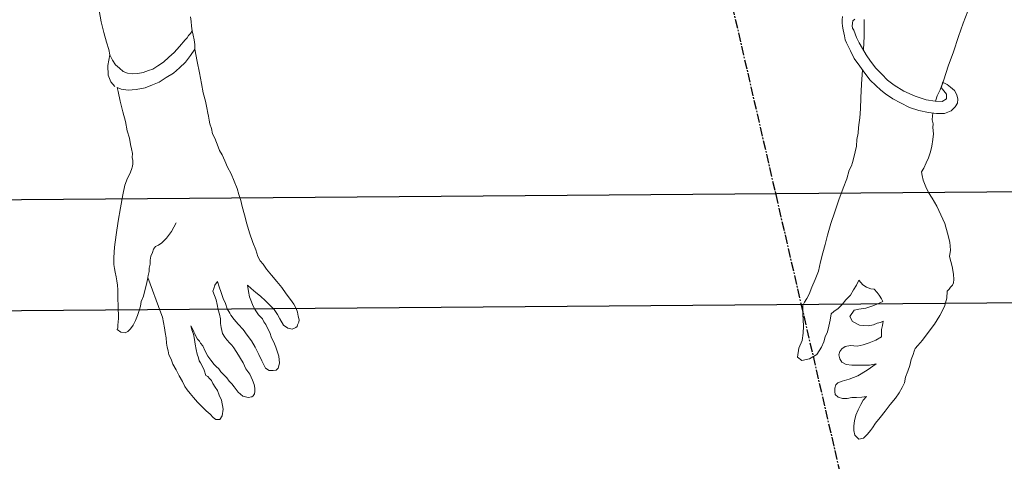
# Model space of a CAD drawing. Header units: millimetres. Extents: x 69081 to 158617, y -37521 to -9534.
# Tile 120 of 256: x 112634 to 112698, y -20127 to -20099. Entities that reach past the tile are written whole.
import ezdxf

# ---------------------------------------------------------------- set-up
doc = ezdxf.new("R2010")
doc.units = ezdxf.units.MM
doc.linetypes.add('DO', pattern=[0.8, 0.6, -0.1, 0, -0.1])
doc.layers.add('!TECHNOLOGIA LP', color=8, linetype='Continuous', lineweight=18)
doc.layers.add('urządzenia', color=2, linetype='Continuous', lineweight=30)
doc.layers.add('A-OSI', color=8, linetype='DO')
doc.layers.add('A-SCI', color=7, linetype='Continuous')

# ---------------------------------------------------------------- blocks, each defined once
blk = doc.blocks.new('baba3')
at = {"layer": '!TECHNOLOGIA LP', "linetype": 'Continuous'}
for p, q in [((-16.93, 31.692), (-16.18, 32.074)), ((-17.78, 31.321), (-16.93, 31.692)), ((-22.093, 30.891), (-22.314, 30.71)), ((-21.836, 30.916), (-22.093, 30.891)), ((-21.534, 30.886), (-21.836, 30.916)), ((-21.242, 30.755), (-21.534, 30.886)), ((-21.011, 30.528), (-21.242, 30.755)), ((-19.643, 30.492), (-18.737, 30.909)), ((-18.737, 30.909), (-17.78, 31.321)), ((-22.546, 30.429), (-22.692, 29.986)), ((-22.314, 30.71), (-22.546, 30.429)), ((-21.887, 29.905), (-21.756, 30.197)), ((-21.756, 30.197), (-21.449, 30.217)), ((-21.449, 30.217), (-20.971, 29.914)), ((-21.132, 29.829), (-20.493, 30.12)), ((-20.83, 30.307), (-21.011, 30.528)), ((-20.654, 30.035), (-20.83, 30.307)), ((-20.493, 30.12), (-19.643, 30.492)), ((-33.983, 29.397), (-33.867, 29.538)), ((-33.867, 29.538), (-33.706, 29.623)), ((-33.706, 29.623), (-33.5, 29.653)), ((-33.5, 29.653), (-33.143, 29.668)), ((-33.143, 29.668), (-32.64, 29.617)), ((-32.64, 29.617), (-31.991, 29.501)), ((-31.991, 29.501), (-31.573, 29.611)), ((-31.573, 29.611), (-31.065, 29.611)), ((-31.065, 29.611), (-30.466, 29.5)), ((-30.466, 29.5), (-29.817, 29.383)), ((-22.692, 29.986), (-22.642, 29.473)), ((-22.642, 29.473), (-22.542, 28.955)), ((-21.832, 29.442), (-21.887, 29.905)), ((-21.836, 29.47), (-21.777, 29.487)), ((-21.777, 29.487), (-21.51, 29.613)), ((-21.51, 29.613), (-21.132, 29.829)), ((-20.971, 29.914), (-20.866, 29.955)), ((-20.866, 29.955), (-20.76, 29.995)), ((-20.76, 29.995), (-20.705, 30.04)), ((-20.705, 30.04), (-20.654, 30.035)), ((-35.745, 28.558), (-35.201, 28.91)), ((-35.201, 28.91), (-34.673, 29.111)), ((-34.673, 29.111), (-34.21, 29.166)), ((-34.21, 29.166), (-34.094, 29.306)), ((-34.094, 29.306), (-33.983, 29.397)), ((-29.817, 29.383), (-29.229, 29.172)), ((-29.229, 29.172), (-28.64, 28.96)), ((-28.64, 28.96), (-28.107, 28.703)), ((-25.466, 28.69), (-25.093, 28.856)), ((-25.093, 28.856), (-24.726, 28.972)), ((-24.726, 28.972), (-24.308, 29.082)), ((-24.308, 29.082), (-23.946, 29.147)), ((-23.946, 29.147), (-23.538, 29.157)), ((-23.538, 29.157), (-23.281, 29.182)), ((-23.281, 29.182), (-23.03, 29.156)), ((-23.03, 29.156), (-22.773, 29.181)), ((-22.773, 29.181), (-22.596, 29.232)), ((-22.542, 28.955), (-22.351, 28.326)), ((-21.687, 28.868), (-21.832, 29.442)), ((-21.401, 28.179), (-21.687, 28.868)), ((-36.294, 28.156), (-35.745, 28.558)), ((-28.107, 28.703), (-27.72, 28.511)), ((-27.72, 28.511), (-27.327, 28.37)), ((-27.327, 28.37), (-26.885, 28.224)), ((-26.885, 28.224), (-26.583, 28.193)), ((-26.583, 28.193), (-26.331, 28.168)), ((-26.331, 28.168), (-26.11, 28.349)), ((-26.11, 28.349), (-25.788, 28.52)), ((-25.788, 28.52), (-25.466, 28.69)), ((-22.351, 28.326), (-22.105, 27.742)), ((-21.014, 27.479), (-21.401, 28.179)), ((-37.245, 27.286), (-36.797, 27.699)), ((-36.797, 27.699), (-36.294, 28.156)), ((-22.105, 27.742), (-21.754, 27.198)), ((-37.754, 26.779), (-37.583, 26.965)), ((-37.583, 26.965), (-37.245, 27.286)), ((-21.754, 27.198), (-21.447, 26.71)), ((-20.566, 26.875), (-21.014, 27.479)), ((-39.188, 26.161), (-38.816, 26.327)), ((-38.816, 26.327), (-38.449, 26.442)), ((-38.449, 26.442), (-38.126, 26.613)), ((-38.126, 26.613), (-37.915, 26.693)), ((-37.915, 26.693), (-37.754, 26.779)), ((-21.447, 26.71), (-21.085, 26.267)), ((-21.085, 26.267), (-20.809, 25.985)), ((-20.199, 26.482), (-20.566, 26.875)), ((-19.777, 26.135), (-20.199, 26.482)), ((-40.527, 25.483), (-40.2, 25.704)), ((-40.2, 25.704), (-39.928, 25.88)), ((-39.928, 25.88), (-39.561, 25.995)), ((-39.561, 25.995), (-39.188, 26.161)), ((-20.809, 25.985), (-20.482, 25.698)), ((-20.482, 25.698), (-20.11, 25.355)), ((-19.355, 25.787), (-19.777, 26.135)), ((-18.877, 25.485), (-19.355, 25.787)), ((-41.252, 24.844), (-40.86, 25.211)), ((-40.86, 25.211), (-40.527, 25.483)), ((-20.11, 25.355), (-19.632, 25.053)), ((-19.632, 25.053), (-19.154, 24.751)), ((-18.444, 25.238), (-18.877, 25.485)), ((-18.007, 25.041), (-18.444, 25.238)), ((-17.227, 25.217), (-18.111, 25.088)), ((-17.62, 24.85), (-18.007, 25.041)), ((-16.15, 25.312), (-17.227, 25.217)), ((-42.038, 24.111), (-41.645, 24.477)), ((-41.645, 24.477), (-41.252, 24.844)), ((-36.8, 24.65), (-36.991, 24.262)), ((-36.593, 24.68), (-36.8, 24.65)), ((-36.337, 24.705), (-36.593, 24.68)), ((-36.075, 24.78), (-36.337, 24.705)), ((-35.813, 24.855), (-36.075, 24.78)), ((-35.98, 24.211), (-35.904, 24.458)), ((-35.904, 24.458), (-35.884, 24.659)), ((-35.884, 24.659), (-35.813, 24.855)), ((-34.747, 24.341), (-34.853, 23.793)), ((-34.535, 24.929), (-34.747, 24.341)), ((-34.339, 24.859), (-34.535, 24.929)), ((-34.098, 24.733), (-34.339, 24.859)), ((-33.907, 24.612), (-34.098, 24.733)), ((-33.67, 24.436), (-33.907, 24.612)), ((-33.64, 24.229), (-33.67, 24.436)), ((-23.109, 24.336), (-23.472, 24.271)), ((-22.797, 24.406), (-23.109, 24.336)), ((-22.485, 24.477), (-22.797, 24.406)), ((-21.917, 24.572), (-22.485, 24.477)), ((-21.197, 24.652), (-21.917, 24.572)), ((-20.322, 24.767), (-21.197, 24.652)), ((-19.408, 24.911), (-20.322, 24.767)), ((-19.154, 24.751), (-18.626, 24.443)), ((-18.626, 24.443), (-18.088, 24.237)), ((-17.278, 24.714), (-17.62, 24.85)), ((-17.031, 24.638), (-17.278, 24.714)), ((-16.785, 24.562), (-17.031, 24.638)), ((-16.639, 24.497), (-16.785, 24.562)), ((-16.488, 24.482), (-16.639, 24.497)), ((-16.176, 24.552), (-16.488, 24.482)), ((-16.06, 24.693), (-16.176, 24.552)), ((-42.652, 23.563), (-42.375, 23.789)), ((-42.375, 23.789), (-42.038, 24.111)), ((-38.526, 24.163), (-38.894, 23.539)), ((-38.572, 23.71), (-38.526, 24.163)), ((-38.532, 23.096), (-38.572, 23.71)), ((-37.138, 23.82), (-37.228, 23.422)), ((-36.991, 24.262), (-37.138, 23.82)), ((-36.015, 23.859), (-35.98, 24.211)), ((-35.92, 23.29), (-36.015, 23.859)), ((-34.853, 23.793), (-34.899, 23.34)), ((-33.515, 23.963), (-33.64, 24.229)), ((-33.334, 23.741), (-33.515, 23.963)), ((-33.002, 23.504), (-33.334, 23.741)), ((-25.354, 23.749), (-25.565, 23.669)), ((-25.037, 23.87), (-25.354, 23.749)), ((-24.669, 23.985), (-25.037, 23.87)), ((-24.302, 24.101), (-24.669, 23.985)), ((-23.889, 24.161), (-24.302, 24.101)), ((-23.472, 24.271), (-23.889, 24.161)), ((-18.088, 24.237), (-17.55, 24.03)), ((-17.55, 24.03), (-17.354, 23.959)), ((-17.354, 23.959), (-17.102, 23.934)), ((-17.102, 23.934), (-16.901, 23.914)), ((-16.901, 23.914), (-16.7, 23.893)), ((-16.7, 23.893), (-16.448, 23.868)), ((-16.448, 23.868), (-16.247, 23.848)), ((-16.247, 23.848), (-16.041, 23.878)), ((-16.041, 23.878), (-15.834, 23.908)), ((-43.277, 22.914), (-43.045, 23.196)), ((-43.045, 23.196), (-42.818, 23.427)), ((-42.818, 23.427), (-42.652, 23.563)), ((-40.816, 23.123), (-41.088, 22.947)), ((-40.589, 23.355), (-40.816, 23.123)), ((-40.62, 23.053), (-40.589, 23.355)), ((-40.605, 22.695), (-40.62, 23.053)), ((-38.894, 23.539), (-39.211, 22.911)), ((-38.482, 22.583), (-38.532, 23.096)), ((-37.228, 23.422), (-37.269, 23.02)), ((-35.659, 22.857), (-35.92, 23.29)), ((-34.899, 23.34), (-34.929, 23.038)), ((-33.928, 22.886), (-33.601, 23.107)), ((-33.601, 23.107), (-33.324, 23.333)), ((-33.324, 23.333), (-33.002, 23.504)), ((-26.366, 23.292), (-26.955, 22.996)), ((-25.837, 23.493), (-26.366, 23.292)), ((-25.565, 23.669), (-25.837, 23.493)), ((-43.307, 22.612), (-43.277, 22.914)), ((-43.026, 22.381), (-43.307, 22.612)), ((-42.105, 22.44), (-42.417, 22.37)), ((-41.737, 22.556), (-42.105, 22.44)), ((-41.415, 22.726), (-41.737, 22.556)), ((-41.088, 22.947), (-41.415, 22.726)), ((-40.585, 22.389), (-40.605, 22.695)), ((-39.211, 22.911), (-39.373, 22.317)), ((-38.417, 22.221), (-38.482, 22.583)), ((-37.269, 23.02), (-37.209, 22.607)), ((-37.209, 22.607), (-37.244, 22.255)), ((-35.317, 22.721), (-35.659, 22.857)), ((-34.929, 23.038), (-35.317, 22.721)), ((-34.497, 22.283), (-34.215, 22.559)), ((-34.215, 22.559), (-33.928, 22.886)), ((-27.699, 22.665), (-28.444, 22.333)), ((-26.955, 22.996), (-27.699, 22.665)), ((-42.724, 22.35), (-43.026, 22.381)), ((-42.417, 22.37), (-42.724, 22.35)), ((-40.616, 22.087), (-40.585, 22.389)), ((-40.596, 21.78), (-40.616, 22.087)), ((-40.47, 21.513), (-40.596, 21.78)), ((-39.469, 21.869), (-39.549, 21.573)), ((-39.373, 22.317), (-39.469, 21.869)), ((-38.241, 21.949), (-38.417, 22.221)), ((-38, 21.823), (-38.241, 21.949)), ((-37.748, 21.798), (-38, 21.823)), ((-37.537, 21.878), (-37.748, 21.798)), ((-37.37, 22.014), (-37.537, 21.878)), ((-37.244, 22.255), (-37.37, 22.014)), ((-34.91, 21.715), (-34.729, 22.001)), ((-34.729, 22.001), (-34.497, 22.283)), ((-29.189, 22.002), (-29.929, 21.721)), ((-28.444, 22.333), (-29.189, 22.002)), ((-40.284, 21.342), (-40.47, 21.513)), ((-40.083, 21.321), (-40.284, 21.342)), ((-39.877, 21.351), (-40.083, 21.321)), ((-39.665, 21.432), (-39.877, 21.351)), ((-39.549, 21.573), (-39.665, 21.432)), ((-36.506, 21.012), (-36.184, 21.182)), ((-36.184, 21.182), (-35.816, 21.298)), ((-35.816, 21.298), (-35.449, 21.413)), ((-35.449, 21.413), (-35.031, 21.524)), ((-35.031, 21.524), (-34.91, 21.715)), ((-31.036, 21.324), (-31.615, 21.128)), ((-30.508, 21.525), (-31.036, 21.324)), ((-29.929, 21.721), (-30.508, 21.525)), ((-37.588, 20.358), (-37.367, 20.539)), ((-37.367, 20.539), (-37.145, 20.72)), ((-37.145, 20.72), (-36.823, 20.891)), ((-36.823, 20.891), (-36.506, 21.012)), ((-32.728, 20.681), (-33.211, 20.425)), ((-32.194, 20.933), (-32.728, 20.681)), ((-31.615, 21.128), (-32.194, 20.933)), ((-37.891, 19.372), (-37.84, 19.876)), ((-37.84, 19.876), (-37.588, 20.358)), ((-34.132, 19.857), (-34.348, 19.727)), ((-33.91, 20.038), (-34.132, 19.857)), ((-33.639, 20.214), (-33.91, 20.038)), ((-33.211, 20.425), (-33.639, 20.214)), ((-37.665, 19.096), (-37.891, 19.372)), ((-37.091, 19.241), (-37.665, 19.096)), ((-36.608, 19.497), (-37.091, 19.241)), ((-36.14, 19.602), (-36.608, 19.497)), ((-35.677, 19.657), (-36.14, 19.602)), ((-35.269, 19.667), (-35.677, 19.657)), ((-34.912, 19.682), (-35.269, 19.667)), ((-34.605, 19.702), (-34.912, 19.682)), ((-34.348, 19.727), (-34.605, 19.702)), ((-33.023, -13.492), (-32.947, -13.246)), ((-32.947, -13.246), (-32.887, -13.15)), ((-32.887, -13.15), (-32.781, -13.11)), ((-32.781, -13.11), (-32.62, -13.024)), ((-32.62, -13.024), (-32.464, -12.989)), ((-32.464, -12.989), (-32.212, -13.015)), ((-32.212, -13.015), (-31.961, -13.04)), ((-31.961, -13.04), (-31.714, -13.116)), ((-31.714, -13.116), (-31.422, -13.247)), ((-31.422, -13.247), (-31.085, -13.433)), ((-31.085, -13.433), (-30.703, -13.675)), ((-32.947, -13.754), (-33.023, -13.492)), ((-32.721, -14.031), (-32.947, -13.754)), ((-32.284, -14.227), (-32.721, -14.031)), ((-30.703, -13.675), (-30.271, -13.922)), ((-30.271, -13.922), (-29.843, -14.219)), ((-35.59, -14.758), (-35.474, -14.617)), ((-35.474, -14.617), (-35.157, -14.497)), ((-35.157, -14.497), (-34.699, -14.492)), ((-34.699, -14.492), (-34.105, -14.653)), ((-34.105, -14.653), (-33.758, -14.739)), ((-31.992, -14.358), (-32.284, -14.227)), ((-31.655, -14.545), (-31.992, -14.358)), ((-31.373, -14.776), (-31.655, -14.545)), ((-29.843, -14.219), (-29.416, -14.516)), ((-29.416, -14.516), (-28.989, -14.814)), ((-35.61, -14.959), (-35.59, -14.758)), ((-35.585, -15.216), (-35.61, -14.959)), ((-35.404, -15.437), (-35.585, -15.216)), ((-33.758, -14.739), (-33.467, -14.87)), ((-33.467, -14.87), (-33.119, -14.956)), ((-33.119, -14.956), (-32.828, -15.087)), ((-32.828, -15.087), (-32.581, -15.163)), ((-32.581, -15.163), (-32.39, -15.284)), ((-32.39, -15.284), (-32.194, -15.354)), ((-32.194, -15.354), (-32.053, -15.47)), ((-31.047, -15.064), (-31.373, -14.776)), ((-30.72, -15.351), (-31.047, -15.064)), ((-30.443, -15.633), (-30.72, -15.351)), ((-28.989, -14.814), (-28.652, -15)), ((-28.652, -15), (-28.415, -15.176)), ((-28.415, -15.176), (-28.124, -15.307)), ((-28.124, -15.307), (-27.676, -15.403)), ((-34.916, -15.639), (-35.404, -15.437)), ((-34.474, -15.785), (-34.916, -15.639)), ((-33.986, -15.987), (-34.474, -15.785)), ((-33.548, -16.183), (-33.986, -15.987)), ((-32.053, -15.47), (-31.912, -15.586)), ((-31.912, -15.586), (-31.767, -15.652)), ((-31.767, -15.652), (-31.575, -15.773)), ((-31.575, -15.773), (-31.284, -15.904)), ((-31.284, -15.904), (-31.037, -15.979)), ((-31.037, -15.979), (-30.69, -16.065)), ((-30.167, -15.915), (-30.443, -15.633)), ((-29.936, -16.141), (-30.167, -15.915)), ((-27.676, -15.403), (-27.183, -15.555)), ((-27.183, -15.555), (-26.539, -15.721)), ((-26.539, -15.721), (-25.94, -15.833)), ((-25.94, -15.833), (-25.342, -15.944)), ((-25.342, -15.944), (-24.793, -16.05)), ((-37.212, -16.729), (-37.186, -16.477)), ((-37.186, -16.477), (-37.126, -16.382)), ((-37.126, -16.382), (-37.015, -16.291)), ((-37.015, -16.291), (-36.859, -16.256)), ((-36.859, -16.256), (-36.653, -16.226)), ((-36.653, -16.226), (-36.401, -16.252)), ((-36.401, -16.252), (-36.104, -16.332)), ((-36.104, -16.332), (-35.712, -16.473)), ((-35.712, -16.473), (-35.33, -16.715)), ((-33.166, -16.425), (-33.548, -16.183)), ((-32.784, -16.667), (-33.166, -16.425)), ((-30.69, -16.065), (-30.338, -16.101)), ((-30.338, -16.101), (-29.936, -16.141)), ((-24.793, -16.05), (-24.391, -16.09)), ((-24.391, -16.09), (-23.993, -16.181)), ((-23.993, -16.181), (-23.596, -16.272)), ((-23.596, -16.272), (-23.103, -16.424)), ((-23.103, -16.424), (-22.61, -16.575)), ((-22.61, -16.575), (-22.173, -16.772)), ((-37.091, -17.046), (-37.212, -16.729)), ((-36.815, -17.328), (-37.091, -17.046)), ((-35.33, -16.715), (-35.134, -16.786)), ((-35.134, -16.786), (-34.937, -16.857)), ((-34.937, -16.857), (-34.646, -16.988)), ((-34.646, -16.988), (-34.404, -17.114)), ((-34.404, -17.114), (-34.163, -17.24)), ((-34.163, -17.24), (-33.921, -17.366)), ((-32.407, -16.959), (-32.784, -16.667)), ((-32.075, -17.196), (-32.407, -16.959)), ((-31.788, -17.377), (-32.075, -17.196)), ((-22.173, -16.772), (-21.73, -16.918)), ((-21.73, -16.918), (-21.338, -17.059)), ((-21.338, -17.059), (-21.046, -17.19)), ((-21.046, -17.19), (-20.799, -17.266)), ((-20.799, -17.266), (-21.046, -17.19)), ((-20.799, -17.266), (-20.503, -17.347)), ((-20.503, -17.347), (-20.799, -17.266)), ((-36.432, -17.57), (-36.815, -17.328)), ((-36.241, -17.691), (-36.432, -17.57)), ((-36.055, -17.862), (-36.241, -17.691)), ((-35.814, -17.988), (-36.055, -17.862)), ((-33.921, -17.366), (-33.73, -17.486)), ((-33.73, -17.486), (-33.59, -17.602)), ((-33.59, -17.602), (-33.353, -17.779)), ((-33.353, -17.779), (-33.162, -17.899)), ((-33.162, -17.899), (-32.921, -18.025)), ((-31.642, -17.443), (-31.788, -17.377)), ((-31.351, -17.574), (-31.642, -17.443)), ((-31.003, -17.66), (-31.351, -17.574)), ((-30.661, -17.796), (-31.003, -17.66)), ((-30.264, -17.887), (-30.661, -17.796)), ((-29.867, -17.978), (-30.264, -17.887)), ((-20.503, -17.347), (-20.206, -17.427)), ((-20.206, -17.427), (-20.503, -17.347)), ((-20.206, -17.427), (-19.914, -17.558)), ((-19.914, -17.558), (-20.206, -17.427)), ((-19.914, -17.558), (-19.562, -17.594)), ((-19.562, -17.594), (-19.914, -17.558)), ((-19.562, -17.594), (-19.265, -17.675)), ((-19.265, -17.675), (-19.562, -17.594)), ((-19.265, -17.675), (-19.014, -17.7)), ((-19.014, -17.7), (-19.265, -17.675)), ((-19.014, -17.7), (-18.762, -17.725)), ((-18.762, -17.725), (-19.014, -17.7)), ((-18.762, -17.725), (-18.561, -17.746)), ((-18.561, -17.746), (-18.209, -17.781)), ((-18.209, -17.781), (-17.756, -17.827)), ((-17.756, -17.827), (-17.207, -17.933)), ((-38.476, -18.685), (-38.255, -18.504)), ((-38.255, -18.504), (-37.837, -18.394)), ((-37.837, -18.394), (-37.233, -18.455)), ((-37.233, -18.455), (-36.891, -18.591)), ((-35.628, -18.159), (-35.814, -17.988)), ((-35.391, -18.335), (-35.628, -18.159)), ((-35.2, -18.456), (-35.391, -18.335)), ((-35.014, -18.628), (-35.2, -18.456)), ((-32.921, -18.025), (-32.518, -18.066)), ((-32.518, -18.066), (-32.267, -18.091)), ((-32.267, -18.091), (-31.96, -18.072)), ((-31.96, -18.072), (-31.658, -18.102)), ((-31.658, -18.102), (-31.361, -18.183)), ((-31.361, -18.183), (-31.009, -18.218)), ((-31.009, -18.218), (-30.707, -18.249)), ((-30.707, -18.249), (-30.41, -18.329)), ((-30.41, -18.329), (-30.114, -18.41)), ((-30.114, -18.41), (-29.952, -18.325)), ((-29.952, -18.325), (-29.741, -18.244)), ((-29.52, -18.064), (-29.867, -17.978)), ((-29.741, -18.244), (-29.52, -18.064)), ((-17.207, -17.933), (-16.604, -17.994)), ((-16.604, -17.994), (-15.899, -18.065)), ((-15.899, -18.065), (-15.145, -18.141)), ((-15.145, -18.141), (-14.34, -18.222)), ((-14.727, -18.539), (-15.12, -18.906)), ((-14.34, -18.222), (-14.727, -18.539)), ((-14.34, -18.222), (-14.033, -18.202)), ((-14.033, -18.202), (-14.34, -18.222)), ((-14.033, -18.202), (-13.731, -18.233)), ((-13.731, -18.233), (-14.033, -18.202)), ((-13.731, -18.233), (-13.429, -18.263)), ((-13.429, -18.263), (-13.731, -18.233)), ((-13.429, -18.263), (-13.127, -18.294)), ((-13.127, -18.294), (-13.429, -18.263)), ((-13.409, -18.57), (-13.293, -18.429)), ((-13.293, -18.429), (-13.127, -18.294)), ((-13.127, -18.294), (-12.825, -18.324)), ((-12.825, -18.324), (-12.518, -18.304)), ((-12.518, -18.304), (-12.217, -18.335)), ((-38.451, -18.942), (-38.476, -18.685)), ((-38.315, -19.108), (-38.451, -18.942)), ((-38.079, -19.284), (-38.315, -19.108)), ((-36.891, -18.591), (-36.594, -18.671)), ((-36.594, -18.671), (-36.353, -18.797)), ((-36.353, -18.797), (-36.111, -18.923)), ((-36.111, -18.923), (-35.915, -18.994)), ((-35.915, -18.994), (-35.774, -19.11)), ((-35.774, -19.11), (-35.634, -19.226)), ((-34.874, -18.743), (-35.014, -18.628)), ((-34.587, -18.925), (-34.874, -18.743)), ((-34.3, -19.106), (-34.587, -18.925)), ((-33.958, -19.242), (-34.3, -19.106)), ((-15.12, -18.906), (-15.468, -19.328)), ((-14.084, -19.213), (-13.686, -18.796)), ((-13.686, -18.796), (-13.57, -18.655)), ((-13.57, -18.655), (-13.409, -18.57)), ((-37.848, -19.511), (-38.079, -19.284)), ((-37.521, -19.798), (-37.848, -19.511)), ((-37.239, -20.029), (-37.521, -19.798)), ((-35.634, -19.226), (-35.543, -19.337)), ((-35.543, -19.337), (-35.196, -19.422)), ((-35.196, -19.422), (-34.95, -19.498)), ((-34.95, -19.498), (-34.708, -19.624)), ((-34.708, -19.624), (-34.562, -19.69)), ((-34.562, -19.69), (-34.361, -19.71)), ((-34.361, -19.71), (-34.115, -19.785)), ((-34.115, -19.785), (-33.813, -19.816)), ((-33.616, -19.378), (-33.958, -19.242)), ((-33.813, -19.816), (-33.461, -19.851)), ((-33.425, -19.499), (-33.616, -19.378)), ((-33.279, -19.565), (-33.425, -19.499)), ((-33.138, -19.681), (-33.279, -19.565)), ((-32.993, -19.746), (-33.138, -19.681)), ((-32.796, -19.817), (-32.993, -19.746)), ((-32.651, -19.882), (-32.796, -19.817)), ((-15.765, -19.755), (-16.017, -20.238)), ((-15.468, -19.328), (-15.765, -19.755)), ((-14.719, -19.963), (-14.426, -19.586)), ((-14.426, -19.586), (-14.084, -19.213)), ((-36.908, -20.266), (-37.239, -20.029)), ((-36.621, -20.448), (-36.908, -20.266)), ((-36.385, -20.624), (-36.621, -20.448)), ((-33.461, -19.851), (-33.159, -19.882)), ((-33.159, -19.882), (-32.807, -19.917)), ((-32.807, -19.917), (-32.51, -19.998)), ((-32.454, -19.953), (-32.651, -19.882)), ((-32.51, -19.998), (-32.258, -20.024)), ((-32.258, -20.024), (-32.454, -19.953)), ((-25.486, -20.401), (-26.03, -20.753)), ((-16.017, -20.238), (-16.269, -20.721)), ((-15.202, -20.727), (-15.011, -20.34)), ((-15.011, -20.34), (-14.719, -19.963)), ((-36.143, -20.75), (-36.385, -20.624)), ((-35.801, -20.886), (-36.143, -20.75)), ((-35.414, -21.078), (-35.801, -20.886)), ((-35.022, -21.219), (-35.414, -21.078)), ((-26.423, -21.12), (-26.71, -21.447)), ((-26.03, -20.753), (-26.423, -21.12)), ((-16.269, -20.721), (-16.415, -21.164)), ((-15.469, -21.361), (-15.389, -21.064)), ((-15.389, -21.064), (-15.202, -20.727)), ((-34.634, -21.41), (-35.022, -21.219)), ((-34.287, -21.496), (-34.634, -21.41)), ((-33.995, -21.627), (-34.287, -21.496)), ((-33.744, -21.652), (-33.995, -21.627)), ((-33.492, -21.678), (-33.744, -21.652)), ((-33.241, -21.703), (-33.492, -21.678)), ((-32.884, -21.688), (-33.241, -21.703)), ((-32.531, -21.724), (-32.884, -21.688)), ((-32.23, -21.754), (-32.531, -21.724)), ((-31.877, -21.79), (-32.23, -21.754)), ((-26.836, -21.688), (-26.906, -21.885)), ((-26.71, -21.447), (-26.836, -21.688)), ((-16.566, -21.657), (-16.627, -22.26)), ((-16.415, -21.164), (-16.566, -21.657)), ((-15.591, -22.06), (-15.555, -21.708)), ((-15.555, -21.708), (-15.469, -21.361)), ((-31.525, -21.825), (-31.877, -21.79)), ((-31.228, -21.906), (-31.525, -21.825)), ((-28.872, -22.547), (-31.228, -21.906)), ((-28.28, -22.407), (-28.487, -22.437)), ((-28.019, -22.331), (-28.28, -22.407)), ((-27.762, -22.307), (-28.019, -22.331)), ((-27.5, -22.231), (-27.762, -22.307)), ((-27.284, -22.101), (-27.5, -22.231)), ((-27.072, -22.02), (-27.284, -22.101)), ((-26.906, -21.885), (-27.072, -22.02)), ((-16.627, -22.26), (-16.628, -22.769)), ((-15.576, -22.417), (-15.591, -22.06)), ((-30.062, -22.939), (-30.384, -23.109)), ((-29.695, -22.823), (-30.062, -22.939)), ((-29.377, -22.703), (-29.695, -22.823)), ((-29.01, -22.587), (-29.377, -22.703)), ((-28.748, -22.512), (-29.01, -22.587)), ((-28.487, -22.437), (-28.748, -22.512)), ((-22.052, -23.136), (-21.785, -23.011)), ((-21.785, -23.011), (-21.574, -22.931)), ((-21.574, -22.931), (-21.418, -22.895)), ((-21.418, -22.895), (-21.212, -22.865)), ((-21.212, -22.865), (-21.01, -22.886)), ((-21.01, -22.886), (-20.754, -22.861)), ((-20.754, -22.861), (-20.452, -22.891)), ((-20.15, -22.922), (-20.452, -22.891)), ((-19.747, -22.962), (-20.15, -22.922)), ((-19.249, -23.063), (-19.747, -22.962)), ((-16.628, -22.769), (-16.523, -23.237)), ((-15.506, -22.729), (-15.576, -22.417)), ((-15.38, -22.996), (-15.506, -22.729)), ((-15.149, -23.223), (-15.38, -22.996)), ((-31.602, -23.596), (-31.874, -23.772)), ((-31.28, -23.426), (-31.602, -23.596)), ((-30.963, -23.305), (-31.28, -23.426)), ((-30.696, -23.18), (-30.963, -23.305)), ((-30.384, -23.109), (-30.696, -23.18)), ((-23.381, -23.714), (-22.752, -23.523)), ((-22.752, -23.523), (-22.324, -23.312)), ((-22.324, -23.312), (-22.052, -23.136)), ((-18.646, -23.124), (-19.249, -23.063)), ((-17.997, -23.24), (-18.646, -23.124)), ((-17.297, -23.362), (-17.997, -23.24)), ((-16.643, -23.428), (-17.297, -23.362)), ((-16.387, -23.474), (-16.643, -23.428)), ((-16.523, -23.237), (-16.387, -23.474)), ((-16.306, -23.614), (-15.975, -23.851)), ((-14.918, -23.449), (-15.149, -23.223)), ((-14.581, -23.636), (-14.918, -23.449)), ((-14.239, -23.772), (-14.581, -23.636)), ((-32.267, -24.139), (-32.337, -24.335)), ((-32.095, -23.953), (-32.267, -24.139)), ((-31.874, -23.772), (-32.095, -23.953)), ((-25.937, -24.371), (-25.052, -24.155)), ((-25.052, -24.155), (-24.216, -23.935)), ((-24.216, -23.935), (-23.381, -23.714)), ((-15.975, -23.851), (-15.532, -23.997)), ((-15.532, -23.997), (-14.918, -23.957)), ((-14.918, -23.957), (-14.239, -23.772)), ((-13.887, -23.807), (-14.239, -23.772)), ((-13.388, -23.908), (-13.887, -23.807)), ((-12.74, -24.025), (-13.388, -23.908)), ((-12.04, -24.146), (-12.74, -24.025)), ((-11.286, -24.222), (-12.04, -24.146)), ((-32.337, -24.335), (-32.262, -24.597)), ((-32.262, -24.597), (-32.081, -24.819)), ((-32.081, -24.819), (-31.975, -24.778)), ((-31.975, -24.778), (-31.769, -24.748)), ((-31.769, -24.748), (-31.613, -24.713)), ((-31.613, -24.713), (-31.356, -24.688)), ((-31.356, -24.688), (-31.1, -24.663)), ((-31.1, -24.663), (-30.793, -24.644)), ((-30.793, -24.644), (-30.486, -24.624)), ((-30.486, -24.624), (-30.129, -24.609)), ((-30.129, -24.609), (-29.822, -24.589)), ((-29.822, -24.589), (-29.515, -24.569)), ((-29.515, -24.569), (-29.208, -24.549)), ((-29.208, -24.549), (-28.906, -24.58)), ((-28.906, -24.58), (-28.655, -24.605)), ((-28.655, -24.605), (-28.353, -24.636)), ((-28.353, -24.636), (-28.101, -24.661)), ((-28.101, -24.661), (-27.85, -24.686)), ((-27.85, -24.686), (-27.387, -24.631)), ((-27.387, -24.631), (-26.717, -24.546)), ((-26.717, -24.546), (-25.937, -24.371))]:
    blk.add_line(p, q, dxfattribs=at)
blk = doc.blocks.new('osie')
at = {"layer": 'A-OSI'}
blk.add_line((18204.75, -41242.2), (18790.792, -43780.626), dxfattribs=at)

msp = doc.modelspace()

# ---------------------------------------------------------------- linework, layer by layer
at = {"layer": 'urządzenia'}
for points in [[(112710.6415, -20109.5941), (112710.6415, -20177.5941), (112612.6415, -20177.5941), (112612.3753, -20110.3677)], [(112710.6415, -20116.8211), (112710.6415, -20177.5941), (112612.6415, -20177.5941), (112612.3753, -20117.5947)]]:
    msp.add_lwpolyline(points, close=True, dxfattribs=at)

# ---------------------------------------------------------------- block references
at = {"linetype": 'Continuous', "xscale": -1, "rotation": 274.9177126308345}
msp.add_blockref('baba3', (112662.4333, -20084.5727), dxfattribs=at)
at = {"layer": 'A-SCI', "color": 4}
msp.add_blockref('osie', (94084.5456, 22838.835), dxfattribs=at)

doc.saveas('drawing.dxf')
